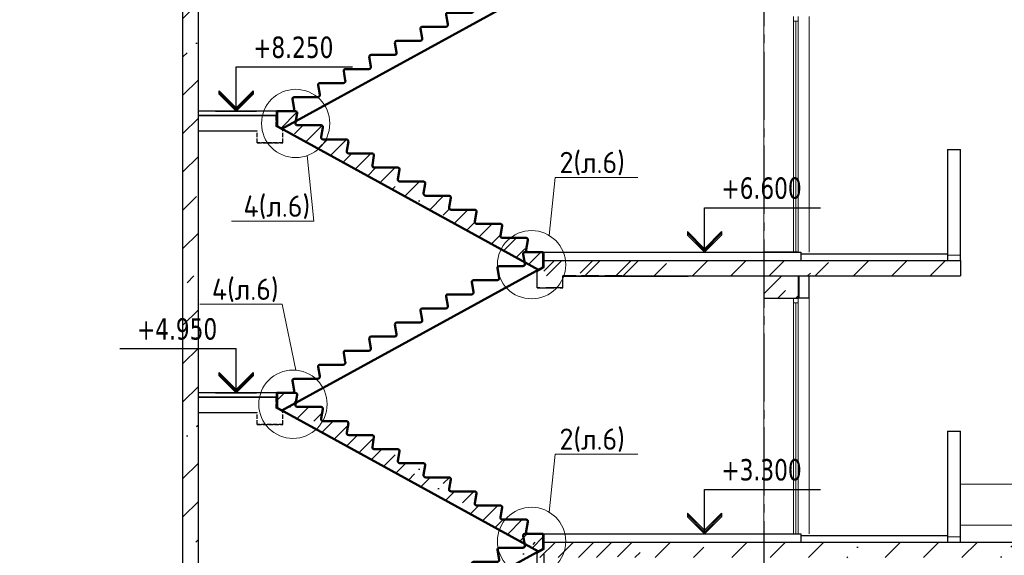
# Model space of a CAD drawing. Header units: millimetres. Extents: x 259029 to 2494469, y -731578 to -57567.
# Tile 90 of 252: x 367947 to 379472, y -599824 to -593548. Entities that reach past the tile are written whole.
import ezdxf
from ezdxf import colors
from ezdxf.entities.mleader import LeaderData, LeaderLine
from ezdxf.math import Vec2, Vec3

# ---------------------------------------------------------------- set-up
doc = ezdxf.new("R2010")
doc.units = ezdxf.units.MM
for name, pattern in [('______2', [270, 200, -70]), ('______5', [1100, 800, -100, 100, -100]), ('Б-1.1 оси$0$Б-1.1 Оси$0$GOST2.303 5', [24, 20, -1.5, 1, -1.5])]:
    doc.linetypes.add(name, pattern=pattern)
doc.layers.get('Defpoints').update_dxf_attribs({"color": 140})
for name, color, linetype, lineweight in [('Standard', 7, 'Continuous', 25), ('Общий01', 7, 'Continuous', 13), ('ОСИ', 151, 'Б-1.1 оси$0$Б-1.1 Оси$0$GOST2.303 5', 9), ('ПЛИТА', 152, 'Continuous', 35), ('РАЗРЕЗЫ', 10, 'Continuous', 60), ('Символы 0.20', 1, 'Continuous', 20), ('Стена', 7, 'Continuous', 50), ('Стена_ бетон несущ.', 253, 'Continuous', 70)]:
    doc.layers.add(name, color=color, linetype=linetype, lineweight=lineweight)
doc.styles.add('TAHOMA', font='tahoma.ttf')
doc.styles.add('ГОСТ', font='GOST_Common.ttf')
doc.dimstyles.new('ГОСТ', dxfattribs={"dimscale": 0, "dimtxt": 2.5, "dimasz": 2.5, "dimexe": 1.25, "dimexo": 0.625, "dimtad": 1, "dimdec": 0, "dimtxsty": 'ГОСТ', "dimblk": 'ARCHTICK', "dimcen": 2.5, "dimdle": 1.5, "dimclrd": 256, "dimclre": 256, "dimclrt": 256, "dimadec": 0, "dimazin": 0, "dimtfac": 1, "dimtdec": 0, "dimtmove": 1, "dimatfit": 3, "dimfxl": 2, "dimtfill": 1, "dimlwd": 0, "dimarcsym": 0})
pattern_1 = [(45, (-795394.3, 462928), (-449.0128, 449.0128), []), (45, (-794945.3, 462928), (-449.0128, 449.0128), [793.75, -158.75, 0, -158.75])]
pattern_2 = [(45, (-187892.05, 663456.9), (-449.0128, 449.0128), []), (45, (-187443.04, 663456.9), (-449.0128, 449.0128), [793.75, -158.75, 0, -158.75])]

# ---------------------------------------------------------------- blocks, each defined once
blk = doc.blocks.new('угловая')
at = {"layer": 'Стена_ бетон несущ.', "linetype": 'Continuous', "lineweight": 25}
h = blk.add_hatch(dxfattribs=at)
h.set_pattern_fill('ANSI35', scale=100, style=0)
h.set_pattern_definition(pattern_1)
h.paths.add_polyline_path([(27434, 103563), (27434, 106683), (27254, 106683), (27254, 103563)])
h = blk.add_hatch(dxfattribs=at)
h.set_pattern_fill('ANSI35', scale=100, style=0)
h.set_pattern_definition(pattern_1)
h.paths.add_polyline_path([(31479, 103563), (31479, 103383), (32604, 103383), (32604, 103563)])
h.paths.add_polyline_path([(31234, 103415), (31259, 103428), (31259, 103503), (31248, 103563), (31234, 103563)])
h = blk.add_hatch(dxfattribs=at)
h.set_pattern_fill('ANSI35', scale=100, style=0)
h.set_pattern_definition(pattern_1)
h.paths.add_polyline_path([(32734, 103563), (32734, 103383), (34634, 103383), (34634, 103563)])
h = blk.add_hatch(dxfattribs=at)
h.set_pattern_fill('ANSI35', scale=100, style=0)
h.set_pattern_definition([(45, (-187892.05, 663536.9), (-449.0128, 449.0128), []), (45, (-187443.04, 663536.9), (-449.0128, 449.0128), [793.75, -158.75, 0, -158.75])])
h.paths.add_polyline_path([(34454, 103563), (34454, 103383), (36354, 103383), (36354, 103563)])
h = blk.add_hatch(dxfattribs=at)
h.set_pattern_fill('ANSI35', scale=100, style=0)
h.set_pattern_definition(pattern_1)
h.paths.add_polyline_path([(27434, 100263), (27434, 103383), (27254, 103383), (27254, 100263)])
h = blk.add_hatch(dxfattribs=at)
h.set_pattern_fill('ANSI35', scale=100, style=0)
h.set_pattern_definition(pattern_2)
h.paths.add_polyline_path([(31234, 100263), (31234, 100083), (34324, 100083), (34324, 100263)])
h = blk.add_hatch(dxfattribs=at)
h.set_pattern_fill('ANSI35', scale=100, style=0)
h.set_pattern_definition(pattern_2)
h.paths.add_polyline_path([(34454, 100263), (34454, 100083), (38554, 100083), (38554, 100263)])
at = {"color": 0}
blk.add_line((31480, 103663), (34484, 103663), dxfattribs=at)
at = {"layer": 'Standard', "color": 7, "linetype": 'Continuous', "lineweight": 25}
for p, q in [((27254, 96893), (27254, 121183)), ((27434, 100083), (27434, 109311)), ((27434, 103383), (27434, 106863)), ((27254, 103563), (27254, 106683)), ((27876, 105313), (27876, 105833)), ((27876, 105833), (29236, 105833)), ((27676, 105513), (27676, 105553)), ((27676, 105553), (27876, 105353)), ((27876, 105333), (27676, 105533)), ((27876, 105313), (27676, 105513)), ((27876, 105353), (28076, 105553)), ((28076, 105533), (27876, 105333)), ((28076, 105513), (27876, 105313)), ((28076, 105553), (28076, 105533)), ((28076, 105533), (28076, 105513)), ((27636, 105313), (28116, 105313)), ((33357, 103663), (33357, 104183)), ((33357, 104183), (34717, 104183)), ((33157, 103903), (33357, 103703)), ((33157, 103903), (33157, 103883)), ((33357, 103683), (33157, 103883)), ((33157, 103883), (33157, 103863)), ((33357, 103663), (33157, 103863)), ((33357, 103703), (33557, 103903)), ((33557, 103883), (33357, 103683)), ((33557, 103863), (33357, 103663)), ((33557, 103903), (33557, 103883)), ((33557, 103883), (33557, 103863)), ((27434, 102013), (27434, 103563)), ((27254, 100263), (27254, 103383)), ((26516, 102533), (27876, 102533)), ((27876, 102013), (27876, 102533)), ((27676, 102213), (27676, 102253)), ((27676, 102253), (27876, 102053)), ((27876, 102033), (27676, 102233)), ((27876, 102053), (28076, 102253)), ((28076, 102233), (27876, 102033)), ((28076, 102253), (28076, 102233)), ((28076, 102233), (28076, 102213)), ((27876, 102013), (27676, 102213)), ((28076, 102213), (27876, 102013)), ((27636, 102013), (28116, 102013)), ((33357, 100363), (33357, 100883)), ((33357, 100883), (34717, 100883)), ((33157, 100603), (33357, 100403)), ((33157, 100603), (33157, 100583)), ((33357, 100383), (33157, 100583)), ((33157, 100583), (33157, 100563)), ((33357, 100363), (33157, 100563)), ((33357, 100403), (33557, 100603)), ((33557, 100583), (33357, 100383)), ((33557, 100563), (33357, 100363)), ((33557, 100603), (33557, 100583)), ((33557, 100583), (33557, 100563)), ((27434, 98713), (27434, 100263))]:
    blk.add_line(p, q, dxfattribs=at)
at = {"layer": 'Standard', "color": 7, "linetype": 'Continuous', "lineweight": 13}
for p, q in [((34398, 106423), (34398, 106367)), ((34454, 106367), (34454, 106423)), ((34398, 106367), (34398, 103663)), ((34398, 106367), (34454, 106367)), ((34426, 103664), (34426, 106367)), ((34454, 103663), (34454, 106367)), ((36204, 103627), (36354, 103627)), ((34398, 103123), (34398, 103067)), ((34398, 103067), (34398, 100363)), ((34398, 103067), (34454, 103067)), ((34426, 100364), (34426, 103067)), ((34454, 103067), (34454, 103123)), ((34454, 100363), (34454, 103067)), ((36204, 100327), (36354, 100327))]:
    blk.add_line(p, q, dxfattribs=at)
at = {"layer": 'Общий01', "color": 7, "linetype": 'Continuous', "lineweight": 25}
for p, q in [((31480, 103511), (31480, 103663)), ((34484, 103643), (36204, 103643)), ((31479, 103563), (34634, 103563)), ((31534, 103563), (36354, 103563)), ((31700, 103383), (34634, 103383)), ((31700, 103383), (36354, 103383)), ((31479, 100263), (38554, 100263)), ((31480, 100363), (34484, 100363)), ((34484, 100343), (36204, 100343))]:
    blk.add_line(p, q, dxfattribs=at)
at = {"layer": 'ОСИ', "color": 16, "linetype": '______5', "lineweight": 25}
blk.add_line((34054, 109311), (34054, 92834), dxfattribs=at)
at = {"layer": 'ПЛИТА', "color": 0}
for p, q in [((28344, 105263), (27434, 105263)), ((28344, 101963), (27434, 101963))]:
    blk.add_line(p, q, dxfattribs=at)
at = {"layer": 'ПЛИТА', "color": 0, "lineweight": 30}
for p, q in [((27434, 105083), (28124, 105083)), ((27434, 101783), (28124, 101783))]:
    blk.add_line(p, q, dxfattribs=at)
at = {"layer": 'ПЛИТА', "color": 0, "lineweight": 0}
blk.add_line((31480, 100263), (31480, 100363), dxfattribs=at)
at = {"layer": 'РАЗРЕЗЫ', "color": 2, "lineweight": -2}
for p, q in [((34484, 103663), (34484, 103563)), ((34484, 100363), (34484, 100263))]:
    blk.add_line(p, q, dxfattribs=at)
at = {"layer": 'Стена', "color": 34, "linetype": 'Continuous', "lineweight": 13}
for p, q in [((34584, 103663), (34584, 106423)), ((34584, 100363), (34584, 103123)), ((38554, 100943), (36354, 100943)), ((36354, 100463), (38404, 100463))]:
    blk.add_line(p, q, dxfattribs=at)
at = {"layer": 'Стена', "color": 7, "linetype": 'Continuous', "lineweight": 25}
for p, q in [((28534, 105313), (27434, 105313)), ((28559, 105313), (27434, 105313)), ((28534, 102013), (27434, 102013)), ((28559, 102013), (27434, 102013))]:
    blk.add_line(p, q, dxfattribs=at)
at = {"layer": 'Стена', "color": 34, "linetype": 'Continuous', "lineweight": 25}
for p, q in [((36204, 104863), (36354, 104863)), ((36204, 104863), (36204, 103563)), ((36354, 103563), (36354, 104863)), ((34464, 103123), (34464, 103383)), ((34584, 103123), (34584, 103383)), ((34584, 103123), (34454, 103123)), ((36204, 101563), (36204, 100263)), ((36204, 101563), (36354, 101563)), ((36204, 101563), (36204, 100263)), ((36354, 100263), (36354, 101563)), ((36354, 100263), (36354, 101563))]:
    blk.add_line(p, q, dxfattribs=at)
at = {"layer": 'Стена_ бетон несущ.', "color": 9, "linetype": 'Continuous', "lineweight": 13}
for p, q in [((34054, 106423), (34054, 103663)), ((34054, 103175), (34263, 103383)), ((34215, 103123), (34305, 103213)), ((34427, 103123), (34454, 103151)), ((34054, 103123), (34054, 100363))]:
    blk.add_line(p, q, dxfattribs=at)
at = {"layer": 'Стена_ бетон несущ.', "color": 9, "linetype": 'Continuous', "lineweight": 25}
for p, q in [((34454, 103663), (34054, 103663)), ((34054, 103383), (34054, 103123)), ((34454, 103383), (34454, 103123)), ((34054, 103123), (34454, 103123))]:
    blk.add_line(p, q, dxfattribs=at)
at = {"layer": 'Стена_ бетон несущ.', "color": 7, "linetype": 'Continuous', "lineweight": 25}
blk.add_line((36354, 103563), (36354, 103383), dxfattribs=at)
at = {"layer": 'Standard', "color": 7, "linetype": 'Continuous', "lineweight": 25, "char_height": 250, "width": 1028.16, "attachment_point": 7, "style": 'TAHOMA'}
for s, insert in [('\\W0.86;+8.250', (28076, 105933)), ('{\\W0.86;+6.600}', (33557, 104283)), ('\\W0.86;+4.950', (26716, 102633)), ('{\\W0.86;+3.300}', (33557, 100983))]:
    blk.add_mtext(s, dxfattribs=dict(at, insert=insert))
blk = doc.blocks.new('_None')
blk = doc.blocks.new('_ArchTick')
at = {"color": 0, "linetype": 'ByBlock', "const_width": 0.15}
blk.add_lwpolyline([(-0.5, -0.5), (0.5, 0.5)], dxfattribs=at)
blk = doc.blocks.new('*D1131')
at = {"layer": 'Defpoints', "color": 0, "lineweight": -2, "transparency": 16777216}
for p in [(374084, -599747), (371029, -601591), (371029, -604167)]:
    blk.add_point(p, dxfattribs=at)
at = {"layer": 'РАЗРЕЗЫ', "lineweight": -2, "transparency": 16777216}
for p, q in [((374084, -599809), (374084, -604292)), ((371029, -601653), (371029, -604292))]:
    blk.add_line(p, q, dxfattribs=at)
at = {"layer": 'РАЗРЕЗЫ', "lineweight": 0, "transparency": 16777216}
blk.add_line((374234, -604167), (370879, -604167), dxfattribs=at)
at = {"layer": 'РАЗРЕЗЫ', "lineweight": 0, "transparency": 16777216, "xscale": 250, "yscale": 250, "zscale": 250, "rotation": 180}
blk.add_blockref('_ArchTick', (371029, -604167), dxfattribs=at)
at = {"layer": 'РАЗРЕЗЫ', "lineweight": 0, "transparency": 16777216, "xscale": 250, "yscale": 250, "zscale": 250}
blk.add_blockref('_ArchTick', (374084, -604167), dxfattribs=at)
at = {"layer": 'РАЗРЕЗЫ', "lineweight": -2, "transparency": 16777216, "insert": (372557, -603980), "char_height": 250, "attachment_point": 5, "style": 'ГОСТ', "bg_fill": 3, "box_fill_scale": 1.1, "bg_fill_color": 256, "bg_fill_true_color": 13158600, "bg_fill_transparency": 0}
blk.add_mtext('3055', dxfattribs=at)
blk = doc.blocks.new('НОВЫЙ')
at = {"layer": 'Standard', "color": 5, "linetype": 'Continuous', "lineweight": 50, "transparency": 33554687}
for p, q in [((381795, -472257), (381776, -472146)), ((381796, -472122), (382011, -472122)), ((382011, -472122), (381835, -472122)), ((382011, -472122), (382011, -472298)), ((378952, -473979), (382011, -472298)), ((381495, -472422), (381476, -472311)), ((381496, -472287), (381771, -472287)), ((381195, -472587), (381176, -472476)), ((381196, -472452), (381471, -472452)), ((380896, -472617), (381171, -472617)), ((380895, -472752), (380876, -472641)), ((380595, -472917), (380576, -472806)), ((380596, -472782), (380871, -472782)), ((380296, -472947), (380571, -472947)), ((380295, -473082), (380276, -472971)), ((379995, -473247), (379976, -473136)), ((379996, -473112), (380271, -473112)), ((379695, -473412), (379676, -473301)), ((379696, -473277), (379971, -473277)), ((379395, -473577), (379376, -473466)), ((379396, -473442), (379671, -473442)), ((379095, -473742), (379076, -473631)), ((379096, -473607), (379371, -473607)), ((378895, -473772), (378895, -473837)), ((378895, -473772), (378895, -473948)), ((378895, -473772), (379071, -473772))]:
    blk.add_line(p, q, dxfattribs=at)
for centre, radius, start, end in [((381796, -472142), 20, 90, 191.3099), ((381771, -472262), 25, 270, 11.3099), ((381496, -472307), 20, 90, 191.3099), ((381196, -472472), 20, 90, 191.3099), ((381471, -472427), 25, 270, 11.3099), ((380896, -472637), 20, 90, 191.3099), ((381171, -472592), 25, 270, 11.3099), ((380596, -472802), 20, 90, 191.3099), ((380871, -472757), 25, 270, 11.3099), ((380296, -472967), 20, 90, 191.3099), ((380571, -472922), 25, 270, 11.3099), ((379996, -473132), 20, 90, 191.3099), ((380271, -473087), 25, 270, 11.3099), ((379696, -473297), 20, 90, 191.3099), ((379971, -473252), 25, 270, 11.3099), ((379671, -473417), 25, 270, 11.3099), ((379396, -473462), 20, 90, 191.3099), ((379096, -473627), 20, 90, 191.3099), ((379371, -473582), 25, 270, 11.3099), ((379071, -473747), 25, 270, 11.3099)]:
    blk.add_arc(centre, radius, start, end, dxfattribs=at)
at = {"layer": 'РАЗРЕЗЫ', "color": 5, "lineweight": 35}
for p, q in [((382011, -472298), (382011, -472122)), ((382011, -472298), (382011, -472298)), ((378895, -473948), (378895, -473772)), ((378952, -473979), (378895, -473948))]:
    blk.add_line(p, q, dxfattribs=at)
blk = doc.blocks.new('выаыв')
at = {"layer": 'Standard', "color": 7, "linetype": '______2', "lineweight": 30}
for p, q in [((483017, -472887), (483017, -472378)), ((486656, -473099), (486656, -472378)), ((482696, -473063), (483017, -472887)), ((482696, -473659), (482696, -473063)), ((482696, -473659), (482696, -473279)), ((483896, -473659), (483896, -473099)), ((486656, -473099), (483896, -473099)), ((483896, -473659), (482696, -473659)), ((483896, -473659), (482696, -473659)), ((482696, -473659), (483896, -473659)), ((483896, -473659), (482696, -473659))]:
    blk.add_line(p, q, dxfattribs=at)
at = {"layer": 'ПЛИТА', "color": 0, "lineweight": 30}
blk.add_line((483017, -472378), (486656, -472378), dxfattribs=at)
blk = doc.blocks.new('марш2')
at = {"layer": 'РАЗРЕЗЫ', "lineweight": -2}
h = blk.add_hatch(dxfattribs=at)
h.set_pattern_fill('ANSI35', color=256, scale=50)
h.paths.add_polyline_path([(519267, -473418), (519247, -473532, 0.457423), (519272, -473560), (519547, -473560, -0.457423), (519567, -473583), (519547, -473697, 0.457423), (519572, -473725), (519847, -473725, -0.457423), (519867, -473748), (519847, -473862, 0.457423), (519872, -473890), (520147, -473890, -0.457423), (520167, -473913), (520147, -474027, 0.457423), (520172, -474055), (520447, -474055, -0.457423), (520467, -474078), (520447, -474192, 0.457423), (520472, -474220), (520747, -474220, -0.457423), (520767, -474243), (520747, -474357, 0.457423), (520772, -474385), (521047, -474385, -0.457423), (521067, -474408), (521047, -474522, 0.457423), (521072, -474550), (521347, -474550, -0.457423), (521367, -474573), (521347, -474687, 0.457423), (521372, -474715), (521647, -474715, -0.457423), (521667, -474738), (521647, -474852, 0.457423), (521672, -474880), (521947, -474880, -0.457423), (521967, -474903), (521947, -475017, 0.457423), (521972, -475045), (522148, -475045), (522148, -475221), (522090, -475253), (519031, -473571), (519031, -473395), (519247, -473395, -0.457187)])
at = {"layer": 'РАЗРЕЗЫ', "color": 2, "lineweight": -2, "xscale": -1}
blk.add_blockref('НОВЫЙ', (901043, -1273), dxfattribs=at)

msp = doc.modelspace()

# ---------------------------------------------------------------- hatches: boundary and pattern name
at = {"layer": 'Стена_ бетон несущ.', "linetype": 'Continuous', "lineweight": 25}
h = msp.add_hatch(dxfattribs=at)
h.set_pattern_fill('ANSI35', scale=100, style=0)
h.set_pattern_definition([(45, (-452632.8, -237005.94), (-449.0128, 449.0128), []), (45, (-452183.8, -237005.94), (-449.0128, 449.0128), [793.75, -158.75, 0, -158.75])])
h.paths.add_polyline_path([(373995.4, -596550.9), (375365.5, -596550.9), (375365.5, -596370.9), (373995.4, -596370.9)])
h = msp.add_hatch(dxfattribs=at)
h.set_pattern_fill('ANSI35', scale=100, style=0)
h.set_pattern_definition([(45, (-452789.4, -237005.94), (-449.0128, 449.0128), []), (45, (-452340.4, -237005.94), (-449.0128, 449.0128), [793.75, -158.75, 0, -158.75])])
h.paths.add_polyline_path([(373838.8, -599670.9), (373838.8, -599850.9), (375208.9, -599850.9), (375208.9, -599670.9)])

# ---------------------------------------------------------------- linework, layer by layer
at = {"layer": 'Standard', "color": 7, "linetype": 'Continuous', "lineweight": 25}
for p, q in [((370480.7, -594620.9), (370480.7, -594100.9)), ((370480.7, -594100.9), (371840.7, -594100.9)), ((370280.7, -594380.9), (370480.7, -594580.9)), ((370480.7, -594600.9), (370280.7, -594400.9)), ((370480.7, -594620.9), (370280.7, -594420.9)), ((370480.7, -594580.9), (370680.7, -594380.9)), ((370680.7, -594400.9), (370480.7, -594600.9)), ((370680.7, -594420.9), (370480.7, -594620.9)), ((370680.7, -594380.9), (370680.7, -594400.9)), ((370680.7, -594400.9), (370680.7, -594420.9)), ((370240.7, -594620.9), (370720.7, -594620.9)), ((369120.7, -597400.9), (370480.7, -597400.9)), ((370480.7, -597920.9), (370480.7, -597400.9)), ((370280.7, -597680.9), (370480.7, -597880.9)), ((370480.7, -597900.9), (370280.7, -597700.9)), ((370480.7, -597920.9), (370280.7, -597720.9)), ((370480.7, -597880.9), (370680.7, -597680.9)), ((370680.7, -597700.9), (370480.7, -597900.9)), ((370680.7, -597720.9), (370480.7, -597920.9)), ((370680.7, -597680.9), (370680.7, -597700.9)), ((370680.7, -597700.9), (370680.7, -597720.9)), ((370240.7, -597920.9), (370720.7, -597920.9))]:
    msp.add_line(p, q, dxfattribs=at)
at = {"layer": 'Standard', "color": 7, "linetype": '______2', "lineweight": 30}
for p, q in [((374085.2, -596452.7), (374085.2, -596370.8)), ((374005, -596496.8), (374085.2, -596452.7)), ((374005, -596690.9), (374005, -596496.8)), ((374005, -596690.9), (374005, -596595.9)), ((374305, -596690.9), (374305, -596550.9)), ((374995, -596550.9), (374305, -596550.9)), ((374305, -596690.9), (374005, -596690.9)), ((374305, -596690.9), (374005, -596690.9)), ((374005, -596690.9), (374305, -596690.9)), ((374305, -596690.9), (374005, -596690.9))]:
    msp.add_line(p, q, dxfattribs=at)
at = {"layer": 'Общий01', "color": 7, "linetype": 'Continuous', "lineweight": 25}
for p, q in [((373974.3, -596271.1), (374938.8, -596270.9)), ((374075.2, -596270.9), (374938.8, -596270.9)), ((374075.2, -596270.9), (374938.8, -596270.9)), ((374084.3, -596370.9), (377238.8, -596370.9)), ((374305, -596556.8), (377238.8, -596550.9)), ((374075.2, -599570.9), (374938.8, -599570.9)), ((373838.8, -599670.9), (373838.8, -599660.9)), ((374084.3, -599670.9), (379438.8, -599670.9))]:
    msp.add_line(p, q, dxfattribs=at)
at = {"layer": 'ПЛИТА', "color": 0, "lineweight": 0}
for p, q in [((374075.2, -596320.9), (374075.2, -596270.9)), ((374075.2, -599620.9), (374075.2, -599570.9))]:
    msp.add_line(p, q, dxfattribs=at)
at = {"layer": 'ПЛИТА', "color": 0, "lineweight": 30}
for p, q in [((374085.2, -596370.8), (374995, -596370.8)), ((370038.8, -598150.9), (370728.8, -598150.9)), ((374085.2, -599670.8), (374995, -599670.8))]:
    msp.add_line(p, q, dxfattribs=at)
at = {"layer": 'ПЛИТА', "color": 0}
msp.add_line((370948.6, -597970.9), (370038.8, -597970.9), dxfattribs=at)
at = {"layer": 'РАЗРЕЗЫ', "color": 2, "lineweight": -2}
msp.add_line((373928, -596527.7), (374075.2, -596446.8), dxfattribs=at)
at = {"layer": 'Символы 0.20'}
for centre in [(371177.6, -594763.9), (373938.6, -596418.8), (371146.3, -598053.7)]:
    msp.add_circle(centre, 400, dxfattribs=at)
at = {"layer": 'Стена', "color": 7, "linetype": 'Continuous', "lineweight": 25}
for p, q in [((371138.8, -594620.9), (370038.8, -594620.9)), ((370978.5, -594621.1), (370038.8, -594620.9)), ((371138.8, -597920.9), (370038.8, -597920.9)), ((370958.6, -597921.3), (370038.8, -597920.9))]:
    msp.add_line(p, q, dxfattribs=at)

# ---------------------------------------------------------------- block references
msp.add_blockref('угловая', (342604.9, -699934))
at = {"layer": 'РАЗРЕЗЫ', "color": 2, "lineweight": -2}
for name, p in [('НОВЫЙ', (-7936.2, -120849.2)), ('марш2', (-148072.7, -121225.9)), ('НОВЫЙ', (-7936.2, -124149.2))]:
    msp.add_blockref(name, p, dxfattribs=at)
at = {"layer": 'РАЗРЕЗЫ', "color": 2, "lineweight": -2, "xscale": -0.25, "yscale": 0.25, "zscale": 0.25}
for p in [(491702.9, -476576.3), (491702.9, -479876.3)]:
    msp.add_blockref('выаыв', p, dxfattribs=at)

# ---------------------------------------------------------------- texts
at = {"layer": 'Standard', "color": 7, "linetype": 'Continuous', "lineweight": 25, "char_height": 250, "width": 1028.162, "attachment_point": 7, "style": 'TAHOMA'}
for s, insert in [('\\W0.86;+8.250', (370680.7, -594000.9)), ('\\W0.86;+4.950', (369320.7, -597300.9))]:
    msp.add_mtext(s, dxfattribs=dict(at, insert=insert))

# ---------------------------------------------------------------- leaders
at = {"layer": 'Символы 0.20'}
ml = msp.add_multileader_mtext('Standard', dxfattribs=at)
ml.set_content('3(л.6)', color=256, style='ГОСТ')
ml.set_leader_properties(color=256, linetype='ByLayer', lineweight=-1)
ml.set_arrow_properties(name='NONE')
ml.build(insert=Vec2(0, 0))
ml.multileader.update_dxf_attribs({"text_left_attachment_type": 6, "text_right_attachment_type": 6, "dogleg_length": 0.25, "arrow_head_size": 200, "scale": 100})
ctx = ml.context
ctx.base_point, ctx.scale, ctx.char_height, ctx.arrow_head_size, ctx.landing_gap_size, ctx.plane_origin = Vec3(353216.7, -595500.5), 100, 250, 200, 25, Vec3(353701, -595802.4)
ctx.left_attachment, ctx.right_attachment = 6, 6
notes = []
notes.append((ctx, [(0, (1, 1, 0), (353191.7, -595500.5), (1, 0), 25, [(0, [(352517.9, -594912.6)], 0, [])])]))
ctx.mtext.insert, ctx.mtext.width, ctx.mtext.defined_height, ctx.mtext.flow_direction = Vec3(353241.7, -595200.5), 1094.387, 742.8, 5
ml = msp.add_multileader_mtext('Standard', dxfattribs=at)
ml.set_content('2(л.6)', color=256, style='ГОСТ')
ml.set_leader_properties(color=256, linetype='ByLayer', lineweight=-1)
ml.set_arrow_properties(name='NONE')
ml.build(insert=Vec2(0, 0))
ml.multileader.update_dxf_attribs({"text_left_attachment_type": 6, "text_right_attachment_type": 6, "dogleg_length": 0.25, "arrow_head_size": 200, "scale": 100})
ctx = ml.context
ctx.base_point, ctx.scale, ctx.char_height, ctx.arrow_head_size, ctx.landing_gap_size, ctx.plane_origin = Vec3(374240.4, -595396), 100, 250, 200, 25, Vec3(375454.6, -597530.4)
ctx.left_attachment, ctx.right_attachment = 6, 6
notes.append((ctx, [(0, (1, 1, 0), (374215.4, -595396), (1, 0), 25, [(0, [(374143.6, -596075.3)], 0, [])])]))
ctx.mtext.insert, ctx.mtext.width, ctx.mtext.flow_direction = Vec3(374265.4, -595096), 792.21, 5
ml = msp.add_multileader_mtext('Standard', dxfattribs=at)
ml.set_content('1(л.6)', color=256, style='ГОСТ')
ml.set_leader_properties(color=256, linetype='ByLayer', lineweight=-1)
ml.set_arrow_properties(name='NONE')
ml.build(insert=Vec2(0, 0))
ml.multileader.update_dxf_attribs({"text_left_attachment_type": 6, "text_right_attachment_type": 6, "dogleg_length": 0.25, "arrow_head_size": 200, "scale": 100})
ctx = ml.context
ctx.base_point, ctx.scale, ctx.char_height, ctx.arrow_head_size, ctx.landing_gap_size, ctx.plane_origin = Vec3(355366.9, -595496.2), 100, 250, 200, 25, Vec3(356581.1, -597630.7)
ctx.left_attachment, ctx.right_attachment = 6, 6
notes.append((ctx, [(0, (1, 1, 0), (355341.9, -595496.2), (1, 0), 25, [(0, [(355270.1, -596175.6)], 0, [])])]))
ctx.mtext.insert, ctx.mtext.width, ctx.mtext.flow_direction = Vec3(355391.9, -595196.2), 792.21, 5
ml = msp.add_multileader_mtext('Standard', dxfattribs=at)
ml.set_content('4(л.6)', color=256, style='ГОСТ')
ml.set_leader_properties(color=256, linetype='ByLayer', lineweight=-1)
ml.set_arrow_properties(name='NONE')
ml.build(insert=Vec2(0, 0))
ml.multileader.update_dxf_attribs({"text_left_attachment_type": 6, "text_right_attachment_type": 6, "dogleg_length": 0.25, "arrow_head_size": 200, "scale": 100})
ctx = ml.context
ctx.base_point, ctx.scale, ctx.char_height, ctx.arrow_head_size, ctx.landing_gap_size, ctx.plane_origin = Vec3(370540.5, -595908.1), 100, 250, 200, 25, Vec3(372732, -595802.4)
ctx.left_attachment, ctx.right_attachment = 6, 6
notes.append((ctx, [(1, (1, 1, 0), (371390.5, -595908.1), (-1, 0), 25, [(0, [(371310.7, -595141.1)], 0, [])])]))
ctx.mtext.insert, ctx.mtext.width, ctx.mtext.defined_height, ctx.mtext.flow_direction = Vec3(370565.5, -595608.1), 1094.387, 742.8, 5
ml = msp.add_multileader_mtext('Standard', dxfattribs=at)
ml.set_content('3(л.6)', color=256, style='ГОСТ')
ml.set_leader_properties(color=256, linetype='ByLayer', lineweight=-1)
ml.set_arrow_properties(name='NONE')
ml.build(insert=Vec2(0, 0))
ml.multileader.update_dxf_attribs({"text_left_attachment_type": 6, "text_right_attachment_type": 6, "dogleg_length": 0.25, "arrow_head_size": 200, "scale": 100})
ctx = ml.context
ctx.base_point, ctx.scale, ctx.char_height, ctx.arrow_head_size, ctx.landing_gap_size, ctx.plane_origin = Vec3(351165.2, -596881.1), 100, 250, 200, 25, Vec3(353631.1, -599165.3)
ctx.left_attachment, ctx.right_attachment = 6, 6
notes.append((ctx, [(1, (1, 1, 0), (351990.2, -596881.1), (-1, 0), 25, [(0, [(352147.9, -597655)], 0, [])])]))
ctx.mtext.insert, ctx.mtext.width, ctx.mtext.defined_height, ctx.mtext.flow_direction = Vec3(351190.2, -596581.1), 1094.387, 742.8, 5
ml = msp.add_multileader_mtext('Standard', dxfattribs=at)
ml.set_content('4(л.6)', color=256, style='ГОСТ')
ml.set_leader_properties(color=256, linetype='ByLayer', lineweight=-1)
ml.set_arrow_properties(name='NONE')
ml.build(insert=Vec2(0, 0))
ml.multileader.update_dxf_attribs({"text_left_attachment_type": 6, "text_right_attachment_type": 6, "dogleg_length": 0.25, "arrow_head_size": 200, "scale": 100})
ctx = ml.context
ctx.base_point, ctx.scale, ctx.char_height, ctx.arrow_head_size, ctx.landing_gap_size, ctx.plane_origin = Vec3(370171.2, -596881.1), 100, 250, 200, 25, Vec3(372662.2, -599165.3)
ctx.left_attachment, ctx.right_attachment = 6, 6
notes.append((ctx, [(1, (1, 1, 0), (371021.2, -596881.1), (-1, 0), 25, [(0, [(371179, -597655)], 0, [])])]))
ctx.mtext.insert, ctx.mtext.width, ctx.mtext.defined_height, ctx.mtext.flow_direction = Vec3(370196.2, -596581.1), 1094.387, 742.8, 5
ml = msp.add_multileader_mtext('Standard', dxfattribs=at)
ml.set_content('2(л.6)', color=256, style='ГОСТ')
ml.set_leader_properties(color=256, linetype='ByLayer', lineweight=-1)
ml.set_arrow_properties(name='NONE')
ml.build(insert=Vec2(0, 0))
ml.multileader.update_dxf_attribs({"text_left_attachment_type": 6, "text_right_attachment_type": 6, "dogleg_length": 0.25, "arrow_head_size": 200, "scale": 100})
ctx = ml.context
ctx.base_point, ctx.scale, ctx.char_height, ctx.arrow_head_size, ctx.landing_gap_size, ctx.plane_origin = Vec3(374240.4, -598637.5), 100, 250, 200, 25, Vec3(375454.6, -600772)
ctx.left_attachment, ctx.right_attachment = 6, 6
notes.append((ctx, [(0, (1, 1, 0), (374215.4, -598637.5), (1, 0), 25, [(0, [(374143.6, -599316.9)], 0, [])])]))
ctx.mtext.insert, ctx.mtext.width, ctx.mtext.flow_direction = Vec3(374265.4, -598337.5), 792.21, 5
ml = msp.add_multileader_mtext('Standard', dxfattribs=at)
ml.set_content('1(л.6)', color=256, style='ГОСТ')
ml.set_leader_properties(color=256, linetype='ByLayer', lineweight=-1)
ml.set_arrow_properties(name='NONE')
ml.build(insert=Vec2(0, 0))
ml.multileader.update_dxf_attribs({"text_left_attachment_type": 6, "text_right_attachment_type": 6, "dogleg_length": 0.25, "arrow_head_size": 200, "scale": 100})
ctx = ml.context
ctx.base_point, ctx.scale, ctx.char_height, ctx.arrow_head_size, ctx.landing_gap_size, ctx.plane_origin = Vec3(355366.9, -598765), 100, 250, 200, 25, Vec3(356581.1, -600899.5)
ctx.left_attachment, ctx.right_attachment = 6, 6
notes.append((ctx, [(0, (1, 1, 0), (355341.9, -598765), (1, 0), 25, [(0, [(355270.1, -599444.4)], 0, [])])]))
ctx.mtext.insert, ctx.mtext.width, ctx.mtext.flow_direction = Vec3(355391.9, -598465), 792.21, 5
for ctx, leaders in notes:
    for number, flags, end, landing, length, lines in leaders:
        leader = LeaderData()
        leader.index, (leader.has_last_leader_line, leader.has_dogleg_vector, leader.attachment_direction) = number, flags
        leader.last_leader_point, leader.dogleg_vector, leader.dogleg_length = Vec3(end), Vec3(landing), length
        for number, points, colour, breaks in lines:
            line = LeaderLine()
            line.index, line.vertices, line.color, line.breaks = number, Vec3.list(points), colors.encode_raw_color(colour), breaks
            leader.lines.append(line)
        ctx.leaders.append(leader)

# ---------------------------------------------------------------- next in the draw order: dimensions: what is measured, and where the dimension line sits
at = {"layer": 'РАЗРЕЗЫ', "color": 0, "lineweight": -2}
dim = msp.add_linear_dim(base=(371028.8, -604167.2), p1=(374084.2, -599746.9), p2=(371028.8, -601590.9), dimstyle='ГОСТ', override={"dimscale": 100, "dimtix": 0, "dimtofl": 1, "dimtmove": 1, "dimatfit": 3}, dxfattribs=at)
dim.commit()
dim.dimension.update_dxf_attribs({"geometry": '*D1131', "text_midpoint": (372556.5, -603979.7)})

# ---------------------------------------------------------------- next in the draw order: linework, layer by layer
at = {"layer": 'Standard', "color": 7, "linetype": '______2', "lineweight": 30}
for p, q in [((374085.2, -599752.7), (374085.2, -599670.8)), ((374005, -599796.8), (374085.2, -599752.7)), ((374005, -599990.9), (374005, -599796.8))]:
    msp.add_line(p, q, dxfattribs=at)
at = {"layer": 'Символы 0.20'}
msp.add_circle((373938.6, -599660.4), 400, dxfattribs=at)

# ---------------------------------------------------------------- next in the draw order: block references
at = {"layer": 'РАЗРЕЗЫ', "color": 2, "lineweight": -2}
for name, p in [('марш2', (-148072.7, -124525.9)), ('НОВЫЙ', (-7936.2, -127449.2))]:
    msp.add_blockref(name, p, dxfattribs=at)

doc.saveas('drawing.dxf')
